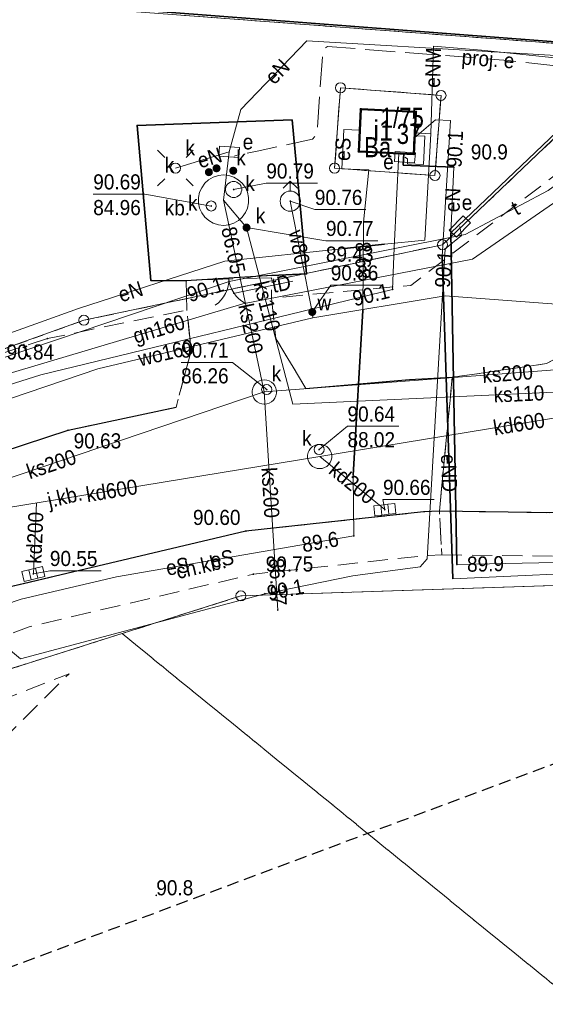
# Model space of a CAD drawing. Header units: metres. Extents: x 6540907 to 6541833, y 5893434 to 5894895.
# Tile 32 of 256: x 6541198 to 6541224, y 5893460 to 5893508. Entities that reach past the tile are written whole.
import ezdxf
from ezdxf.enums import TextEntityAlignment as Align

# ---------------------------------------------------------------- set-up
doc = ezdxf.new("R2010")
doc.units = ezdxf.units.M
doc.header["$MEASUREMENT"] = 0
for name, pattern in [('1.0_0.5', [1.5, 1, -0.5]), ('1.5_0.5', [2, 1.5, -0.5]), ('2', [0.9, 0.6, -0.3]), ('219-500', [0, 0]), ('egug-500', [1, 0.5, -0.5]), ('otob_500', [0, 0])]:
    doc.linetypes.add(name, pattern=pattern)
doc.layers.get('0').update_dxf_attribs({"color": 2, "linetype": 'CONTINUOUS', "lineweight": 5})
for name, color, linetype, lineweight in [('202-punkt graniczny', 251, 'CONTINUOUS', 9), ('210-oznaczenie konturu użytku gruntowego', 251, 'CONTINUOUS', 9), ('211-numer działki ewidencyjnej', 156, 'CONTINUOUS', 9), ('218-kontur użytku gruntowego', 251, 'CONTINUOUS', 9), ('219-działka ewidencyjna', 152, 'CONTINUOUS', 18), ('312-budynek ewidencyjny', 251, 'CONTINUOUS', 9), ('312-oznaczenie budynku ewidencyjnego', 251, 'CONTINUOUS', 9), ('312-oznaczenie budynku ewidencyjnego-Atr117', 251, 'CONTINUOUS', 9), ('brama', 251, 'CONTINUOUS', 9), ('chodnik', 251, 'CONTINUOUS', 9), ('chodnik-Atr17', 251, 'CONTINUOUS', 9), ('hydrant', 251, 'CONTINUOUS', 9), ('jezdnia', 251, 'CONTINUOUS', 9), ('jezdnia-Atr17', 251, 'CONTINUOUS', 9), ('kanalizacyjne urządzenie techniczne', 251, 'CONTINUOUS', 9), ('kanalizacyjne urządzenie techniczne-Atr17', 251, 'CONTINUOUS', 9), ('kratka ściekowa', 251, 'CONTINUOUS', 9), ('krawężnik', 251, 'CONTINUOUS', 9), ('latarnia', 251, 'CONTINUOUS', 9), ('obszar utwardzony', 251, 'CONTINUOUS', 9), ('obszar utwardzony-Atr17', 251, 'CONTINUOUS', 9), ('obudowa ochronna przewodu', 251, 'CONTINUOUS', 9), ('ogrodzenie trwałe', 251, 'CONTINUOUS', 9), ('pikieta naturalna', 251, 'CONTINUOUS', 9), ('pikieta naturalna-Atr2', 251, 'CONTINUOUS', 9), ('pikieta sztuczna', 251, 'CONTINUOUS', 9), ('pikieta sztuczna-Atr2', 251, 'CONTINUOUS', 9), ('przewód elektroenergetyczny podziemny', 251, 'CONTINUOUS', 9), ('przewód elektroenergetyczny podziemny - ob. projektowany', 251, 'CONTINUOUS', 9), ('przewód elektroenergetyczny podziemny - ob. projektowany-Atr1', 251, 'CONTINUOUS', 9), ('przewód elektroenergetyczny podziemny-Atr1', 251, 'CONTINUOUS', 9), ('przewód gazowy', 251, 'CONTINUOUS', 9), ('przewód gazowy-Atr1', 251, 'CONTINUOUS', 9), ('przewód kanalizacyjny', 251, 'CONTINUOUS', 9), ('przewód kanalizacyjny-Atr1', 251, 'CONTINUOUS', 9), ('przewód telekomunikacyjny podziemny', 251, 'CONTINUOUS', 9), ('przewód telekomunikacyjny podziemny-Atr1', 251, 'CONTINUOUS', 9), ('przewód wodociągowy', 251, 'CONTINUOUS', 9), ('przewód wodociągowy-Atr1', 251, 'CONTINUOUS', 9), ('Punkt budynku', 251, 'CONTINUOUS', 9), ('rzędna', 251, 'CONTINUOUS', 9), ('rzędna-Atr2', 251, 'CONTINUOUS', 9), ('rzędna-Atr3', 251, 'CONTINUOUS', 9), ('studnia kanalizacyjna', 251, 'CONTINUOUS', 9), ('studnia kanalizacyjna-Atr17', 251, 'CONTINUOUS', 9), ('szafa elektroenergetyczna lub kontener', 251, 'CONTINUOUS', 9), ('szafa elektroenergetyczna lub kontener-Atr17', 251, 'CONTINUOUS', 9), ('właz do komory lub kanału', 251, 'CONTINUOUS', 9), ('właz do komory lub kanału - okrągły', 251, 'CONTINUOUS', 9), ('właz do komory lub kanału - okrągły-Atr17', 251, 'CONTINUOUS', 9), ('właz do komory lub kanału-Atr17', 251, 'CONTINUOUS', 9), ('zadrzewienie  zakrzewienie', 252, 'CONTINUOUS', 15), ('Zakres', 252, 'CONTINUOUS', 15), ('zasuwa lub zawór', 252, 'CONTINUOUS', 15), ('zasuwa lub zawór-Atr17', 252, 'CONTINUOUS', 15)]:
    doc.layers.add(name, color=color, linetype=linetype, lineweight=lineweight)
doc.styles.get("Standard").update_dxf_attribs({"font": 'Arial', "width": 0.75})
doc.linetypes.add('902-500', pattern='A,3.75,0,[1,ksztalty.shx,S=0.5,R=0,X=0,Y=0],3.75', length=7.5)

# ---------------------------------------------------------------- blocks, each defined once
blk = doc.blocks.new('PUNKTBUD')
at = {"color": 0}
blk.add_circle((0, 0), 0.045, dxfattribs=at)
blk = doc.blocks.new('202')
at = {"color": 0, "linetype": 'Continuous', "lineweight": 0}
blk.add_circle((0, 0), 0.25, dxfattribs=at)
blk = doc.blocks.new('US22')
at = {"color": 0, "linetype": 'Continuous', "lineweight": 13}
blk.add_circle((0, 0), 0.25, dxfattribs=at)
blk = doc.blocks.new('PW01')
at = {"linetype": 'Continuous', "lineweight": 13}
h = blk.add_hatch(color=0, dxfattribs=at)
edge = h.paths.add_edge_path()
edge.add_arc((0, 0), 0.045, 0, 360)
blk = doc.blocks.new('SM01')
at = {"color": 0, "linetype": 'Continuous', "lineweight": 13}
for p, q in [((-0.53, 0.531), (-0.883, 0.884)), ((0.531, 0.531), (0.884, 0.884)), ((-0.53, -0.53), (-0.883, -0.883)), ((0.531, -0.53), (0.884, -0.883))]:
    blk.add_line(p, q, dxfattribs=at)
blk.add_circle((0, 0), 0.25, dxfattribs=at)
blk = doc.blocks.new('US18')
at = {"color": 0, "linetype": 'Continuous', "lineweight": 13}
for p, q in [((-0.5, -0.25), (-0.5, 0.25)), ((-0.5, 0.25), (0.5, 0.25)), ((0.5, -0.25), (0.5, 0.25)), ((-0.5, -0.25), (0.5, -0.25))]:
    blk.add_line(p, q, dxfattribs=at)
blk = doc.blocks.new('US05')
at = {"color": 0, "linetype": 'Continuous', "lineweight": 13}
for p, q in [((-0.525, -0.25), (-0.525, 0.25)), ((-0.525, 0.25), (-0.175, 0.25)), ((-0.175, -0.25), (-0.175, 0.25)), ((-0.175, 0.25), (0.175, 0.25)), ((0.175, -0.25), (0.175, 0.25)), ((0.175, 0.25), (0.525, 0.25)), ((0.525, -0.25), (0.525, 0.25)), ((-0.525, -0.25), (-0.175, -0.25)), ((-0.175, -0.25), (0.175, -0.25)), ((0.175, -0.25), (0.525, -0.25))]:
    blk.add_line(p, q, dxfattribs=at)
blk = doc.blocks.new('US25')
at = {"linetype": 'Continuous', "lineweight": 0}
h = blk.add_hatch(color=0, dxfattribs=at)
edge = h.paths.add_edge_path()
edge.add_arc((0, 0), 0.2, 0, 360)
blk = doc.blocks.new('SUWH')
at = {"color": 0, "linetype": 'Continuous'}
for p in [(-0.354, 0.646), (0, 0.5), (0.354, 0.646)]:
    blk.add_line(p, (0, 1), dxfattribs=at)
blk.add_circle((0, 0), 0.5, dxfattribs=at)
blk = doc.blocks.new('OK02')
at = {"color": 0, "linetype": 'Continuous', "lineweight": 0}
for centre, start, end in [((-1.5, 0), 0, 60), ((1.5, 0), 120, 180)]:
    blk.add_arc(centre, 1.5, start, end, dxfattribs=at)

msp = doc.modelspace()

# ---------------------------------------------------------------- linework, layer by layer
at = {"layer": '218-kontur użytku gruntowego', "linetype": 'egug-500', "lineweight": 18, "flags": 128}
for points in [[(6541228.85, 5893506.923), (6541205.92, 5893508.653)], [(6541205.92, 5893508.653), (6541228.85, 5893506.923)], [(6541218.73, 5893497.273), (6541228.85, 5893506.923)], [(6541228.85, 5893506.923), (6541218.73, 5893497.273)], [(6541213.66, 5893505.063), (6541213.37, 5893501.073)], [(6541213.37, 5893501.073), (6541213.66, 5893505.063)], [(6541218.65, 5893504.683), (6541213.66, 5893505.063)], [(6541213.66, 5893505.063), (6541218.65, 5893504.683)], [(6541218.35, 5893500.703), (6541218.65, 5893504.683)], [(6541218.65, 5893504.683), (6541218.35, 5893500.703)], [(6541213.37, 5893501.073), (6541218.35, 5893500.703)], [(6541218.35, 5893500.703), (6541213.37, 5893501.073)], [(6541200.93, 5893493.523), (6541218.73, 5893497.273)], [(6541218.73, 5893497.273), (6541200.93, 5893493.523)], [(6541189, 5893489.243), (6541200.93, 5893493.523)], [(6541200.93, 5893493.523), (6541189, 5893489.243)], [(6541227.78, 5893480.483), (6541208.72, 5893479.843)], [(6541208.72, 5893479.843), (6541227.78, 5893480.483)], [(6541208.72, 5893479.843), (6541202.82, 5893477.973)], [(6541202.82, 5893477.973), (6541208.72, 5893479.843)], [(6541202.82, 5893477.973), (6541187.84, 5893473.233)], [(6541187.84, 5893473.233), (6541202.82, 5893477.973)], [(6541255.558, 5893435.053), (6541202.82, 5893477.973)], [(6541202.82, 5893477.973), (6541255.558, 5893435.053)]]:
    msp.add_lwpolyline(points, dxfattribs=at)
at = {"layer": '219-działka ewidencyjna', "linetype": '219-500', "lineweight": 18, "flags": 128}
for points in [[(6541228.85, 5893506.923), (6541188.57, 5893509.963)], [(6541228.85, 5893506.923), (6541218.73, 5893497.273)], [(6541213.66, 5893505.063), (6541213.37, 5893501.073)], [(6541218.65, 5893504.683), (6541213.66, 5893505.063)], [(6541218.65, 5893504.683), (6541218.35, 5893500.703)], [(6541218.35, 5893500.703), (6541213.37, 5893501.073)], [(6541218.73, 5893497.273), (6541200.93, 5893493.523)], [(6541200.93, 5893493.523), (6541179.97, 5893486.013)], [(6541227.78, 5893480.483), (6541208.72, 5893479.843)], [(6541208.72, 5893479.843), (6541187.84, 5893473.233)]]:
    msp.add_lwpolyline(points, dxfattribs=at)
at = {"layer": '312-budynek ewidencyjny', "linetype": 'Continuous', "lineweight": 50, "flags": 128}
for points in [[(6541214.57, 5893501.903), (6541214.67, 5893503.993)], [(6541214.67, 5893503.993), (6541217.4, 5893503.863)], [(6541217.4, 5893503.863), (6541217.3, 5893501.773)], [(6541217.3, 5893501.773), (6541214.57, 5893501.903)]]:
    msp.add_lwpolyline(points, dxfattribs=at)
at = {"layer": 'brama', "linetype": 'otob_500', "lineweight": 18, "flags": 128}
msp.add_lwpolyline([(6541210.25, 5893495.743), (6541205.98, 5893495.483)], dxfattribs=at)
at = {"layer": 'chodnik', "linetype": '1.0_0.5', "lineweight": 18, "flags": 128}
for points in [[(6541228.38, 5893503.823), (6541217.15, 5893495.253), (6541210.23, 5893494.623), (6541210.46, 5893492.613), (6541211.95, 5893490.133), (6541217.09, 5893490.583), (6541219.21, 5893490.693), (6541223.89, 5893491.373), (6541227.62, 5893493.353), (6541229.31, 5893496.013), (6541230.42, 5893499.893), (6541230.85, 5893503.613), (6541231.36, 5893508.413), (6541230.37, 5893509.493), (6541229.04, 5893509.633)], [(6541199.12, 5893492.613), (6541189.61, 5893489.503), (6541179.93, 5893485.483), (6541170.92, 5893480.393), (6541162.65, 5893474.653), (6541154.81, 5893467.833), (6541150.9, 5893463.673), (6541136.95, 5893462.823), (6541121.68, 5893474.793), (6541119.99, 5893476.263), (6541119.25, 5893475.253), (6541119.41, 5893473.643), (6541136.26, 5893460.493), (6541139.43, 5893458.023), (6541141.59, 5893456.693), (6541143.45, 5893456.123), (6541147.33, 5893455.943), (6541150.08, 5893457.023), (6541153.43, 5893459.633), (6541158.34, 5893464.773), (6541165.19, 5893470.743), (6541173.46, 5893476.473), (6541181.76, 5893481.183), (6541191.42, 5893485.213), (6541200.14, 5893488.063), (6541205.5, 5893489.203), (6541206.25, 5893492.003), (6541206.04, 5893494.033)], [(6541218.69, 5893481.883), (6541228.58, 5893481.753), (6541234.37, 5893481.173), (6541240.54, 5893480.123), (6541247.13, 5893478.313), (6541254.53, 5893475.793), (6541262.15, 5893472.273), (6541265.84, 5893470.163), (6541272.64, 5893465.743), (6541274.23, 5893453.093), (6541276.23, 5893451.413), (6541278.1, 5893453.653), (6541279.4, 5893456.983), (6541279.37, 5893460.603), (6541278.26, 5893463.813), (6541276.41, 5893465.803), (6541266.58, 5893472.283), (6541263.31, 5893474.133), (6541255.1, 5893477.923), (6541247.64, 5893480.413), (6541240.93, 5893482.263), (6541234.58, 5893483.333), (6541228.82, 5893483.893), (6541218.57, 5893484.053)]]:
    msp.add_lwpolyline(points, close=True, dxfattribs=at)
msp.add_lwpolyline([(6541145.129, 5893435.053), (6541150.53, 5893442.113), (6541156.42, 5893449.433), (6541164.5, 5893458.523), (6541171.72, 5893464.663), (6541180.13, 5893470.303), (6541188.09, 5893474.403), (6541198.21, 5893478.313), (6541209.34, 5893480.923), (6541217.95, 5893481.853), (6541218.69, 5893481.883), (6541218.57, 5893484.053), (6541217.78, 5893484.013), (6541208.97, 5893483.063), (6541197.36, 5893480.313)], dxfattribs=at)
at = {"layer": 'jezdnia', "linetype": '1.5_0.5', "lineweight": 18, "flags": 128}
for points in [[(6541252.14, 5893566.273), (6541251.57, 5893566.973), (6541251.75, 5893568.533), (6541252.51, 5893569.103), (6541253.83, 5893581.033), (6541255.09, 5893581.943), (6541256.13, 5893581.833), (6541256.54, 5893585.363), (6541254.3, 5893585.573), (6541254.32, 5893585.823), (6541244.44, 5893593.693), (6541243.77, 5893594.063), (6541242.99, 5893594.113), (6541242.3, 5893593.893), (6541241.53, 5893594.753), (6541241.06, 5893595.603), (6541240.95, 5893595.773), (6541237.44, 5893593.743), (6541237.54, 5893593.593), (6541237.95, 5893592.843), (6541237.72, 5893591.453), (6541230.87, 5893587.723), (6541229.94, 5893579.563), (6541228.71, 5893578.643), (6541227.85, 5893578.713), (6541227.7, 5893578.733), (6541227.31, 5893575.173), (6541227.47, 5893575.153), (6541228.29, 5893575.063), (6541229.3, 5893573.833), (6541228.96, 5893570.613), (6541236.96, 5893560.523), (6541233.94, 5893532.383), (6541232.68, 5893531.403), (6541231.56, 5893531.513), (6541231.36, 5893531.543), (6541230.88, 5893527.353), (6541231.06, 5893527.323), (6541232.26, 5893527.193), (6541233.28, 5893526.123), (6541232.03, 5893514.633), (6541230.79, 5893513.673), (6541229.52, 5893513.773), (6541229.34, 5893513.803), (6541228.88, 5893509.693), (6541229.04, 5893509.633), (6541230.37, 5893509.493), (6541231.36, 5893508.413), (6541230.85, 5893503.613), (6541230.42, 5893499.893), (6541229.31, 5893496.013), (6541227.62, 5893493.353), (6541223.89, 5893491.373), (6541219.21, 5893490.693), (6541218.57, 5893484.053), (6541228.82, 5893483.893), (6541234.58, 5893483.333), (6541240.93, 5893482.263), (6541247.64, 5893480.413), (6541255.1, 5893477.923), (6541263.31, 5893474.133), (6541266.58, 5893472.283), (6541276.41, 5893465.803), (6541278.26, 5893463.813), (6541279.37, 5893460.603), (6541279.4, 5893456.983), (6541278.1, 5893453.653), (6541276.23, 5893451.413), (6541280.38, 5893447.843), (6541283.02, 5893450.963), (6541285.89, 5893453.153), (6541289.7, 5893454.343), (6541293.72, 5893453.823), (6541295.78, 5893452.923), (6541298.18, 5893451.483), (6541306.06, 5893446.083), (6541322.147, 5893435.053)], [(6541206, 5893495.503), (6541206.04, 5893494.033), (6541206.25, 5893492.003), (6541205.5, 5893489.203), (6541200.14, 5893488.063), (6541191.42, 5893485.213), (6541181.76, 5893481.183), (6541173.46, 5893476.473), (6541165.19, 5893470.743), (6541158.34, 5893464.773), (6541153.43, 5893459.633), (6541150.08, 5893457.023), (6541147.33, 5893455.943), (6541143.45, 5893456.123), (6541141.59, 5893456.693), (6541139.43, 5893458.023), (6541136.26, 5893460.493), (6541132.93, 5893456.163), (6541136.11, 5893453.693), (6541137.9, 5893451.923), (6541139.36, 5893449.753), (6541140.01, 5893445.353), (6541139.04, 5893441.323), (6541137.64, 5893438.783), (6541134.848, 5893435.053)], [(6541142.392, 5893435.053), (6541148.56, 5893443.103), (6541154.77, 5893450.793), (6541163.17, 5893460.253), (6541170.33, 5893466.323), (6541178.96, 5893472.123), (6541187.13, 5893476.363), (6541197.36, 5893480.313), (6541208.97, 5893483.063), (6541217.78, 5893484.013), (6541218.57, 5893484.053), (6541219.21, 5893490.693), (6541217.09, 5893490.583), (6541211.95, 5893490.133), (6541210.46, 5893492.613), (6541210.23, 5893494.623), (6541210.23, 5893495.633), (6541206, 5893495.503)]]:
    msp.add_lwpolyline(points, dxfattribs=at)
at = {"layer": 'krawężnik', "linetype": 'Continuous', "lineweight": 25, "flags": 128}
msp.add_lwpolyline([(6541203.57, 5893503.193), (6541211.26, 5893503.463), (6541211.98, 5893495.823), (6541210.25, 5893495.743), (6541205.98, 5893495.483), (6541204.25, 5893495.503)], close=True, dxfattribs=at)
for points in [[(6541211.95, 5893490.133), (6541217.09, 5893490.583), (6541219.21, 5893490.693)], [(6541153.43, 5893459.633), (6541158.34, 5893464.773), (6541165.19, 5893470.743), (6541173.46, 5893476.473), (6541181.76, 5893481.183), (6541191.42, 5893485.213), (6541200.14, 5893488.063), (6541205.5, 5893489.203)], [(6541279.4, 5893456.983), (6541279.37, 5893460.603), (6541278.26, 5893463.813), (6541276.41, 5893465.803), (6541266.58, 5893472.283), (6541263.31, 5893474.133), (6541255.1, 5893477.923), (6541247.64, 5893480.413), (6541240.93, 5893482.263), (6541234.58, 5893483.333), (6541228.82, 5893483.893), (6541218.57, 5893484.053), (6541217.78, 5893484.013), (6541208.97, 5893483.063), (6541197.36, 5893480.313), (6541187.13, 5893476.363), (6541178.96, 5893472.123), (6541170.33, 5893466.323), (6541163.17, 5893460.253), (6541154.77, 5893450.793), (6541148.56, 5893443.103), (6541142.392, 5893435.053)]]:
    msp.add_lwpolyline(points, dxfattribs=at)
at = {"layer": 'obszar utwardzony', "linetype": '1.5_0.5', "lineweight": 18, "flags": 128}
msp.add_lwpolyline([(6541203.57, 5893503.193), (6541204.25, 5893495.503), (6541205.98, 5893495.483), (6541210.25, 5893495.743), (6541211.98, 5893495.823), (6541211.26, 5893503.463)], close=True, dxfattribs=at)
at = {"layer": 'obudowa ochronna przewodu', "linetype": 'Continuous', "lineweight": 35, "flags": 128}
for points in [[(6541219.29, 5893501.113), (6541216.78, 5893501.223), (6541216.81, 5893501.793)], [(6541219.44, 5893481.403), (6541219.14, 5893497.863)], [(6541215.85, 5893497.293), (6541213.86, 5893497.083)], [(6541218.7, 5893496.683), (6541219.23, 5893480.693)], [(6541214.29, 5893485.843), (6541214.77, 5893494.013)]]:
    msp.add_lwpolyline(points, dxfattribs=at)
at = {"layer": 'ogrodzenie trwałe', "linetype": '902-500', "lineweight": 35, "flags": 128}
for points in [[(6541175.07, 5893538.133), (6541188.59, 5893510.093), (6541228.45, 5893507.033), (6541228.7, 5893509.763)], [(6541205.98, 5893495.483), (6541204.25, 5893495.503), (6541203.57, 5893503.193), (6541211.26, 5893503.463), (6541211.98, 5893495.823), (6541210.25, 5893495.743)]]:
    msp.add_lwpolyline(points, dxfattribs=at)
at = {"layer": 'przewód elektroenergetyczny podziemny', "linetype": 'Continuous', "lineweight": 18, "flags": 128}
for points in [[(6541239.35, 5893505.973), (6541238.93, 5893505.173), (6541231.08, 5893506.273), (6541211.99, 5893507.383), (6541208.71, 5893503.983), (6541208.14, 5893501.883), (6541207.86, 5893499.483)], [(6541220.66, 5893506.933), (6541218.28, 5893507.123), (6541218.15, 5893502.783)], [(6541239.02, 5893505.063), (6541238.44, 5893505.073), (6541237.94, 5893505.123), (6541229.99, 5893505.953), (6541220.66, 5893506.933)], [(6541241.83, 5893500.183), (6541242.55, 5893500.513), (6541241.72, 5893502.333), (6541225.44, 5893503.863), (6541219.14, 5893497.863), (6541219.29, 5893501.113), (6541216.78, 5893501.223), (6541216.81, 5893501.793)], [(6541217.34, 5893502.573), (6541218.37, 5893503.463), (6541219.12, 5893503.433), (6541218.7, 5893496.683), (6541219.23, 5893480.693)], [(6541218.15, 5893502.783), (6541217.84, 5893497.503), (6541215.85, 5893497.293), (6541213.86, 5893497.083), (6541207.93, 5893496.453), (6541200.66, 5893494.113), (6541179.78, 5893486.613), (6541158.98, 5893473.573), (6541150.35, 5893466.443), (6541143.3, 5893457.143), (6541135.56, 5893463.023), (6541111.8, 5893481.753), (6541112.22, 5893482.323)], [(6541214.62, 5893502.953), (6541213.82, 5893502.993), (6541213.77, 5893501.943), (6541213.73, 5893501.043), (6541215.06, 5893500.983), (6541214.81, 5893498.383), (6541214.77, 5893494.013)], [(6541216.86, 5893501.623), (6541216.99, 5893501.533), (6541216.98, 5893501.283), (6541217.78, 5893501.253), (6541217.84, 5893502.653), (6541217.34, 5893502.673)], [(6541218.15, 5893502.783), (6541217.35, 5893502.823)], [(6541216.55, 5893501.813), (6541216.33, 5893497.123), (6541216.25, 5893495.053), (6541198.79, 5893490.813), (6541193.86, 5893489.263), (6541190.33, 5893489.563), (6541180.21, 5893485.703), (6541171.72, 5893480.483), (6541162.78, 5893474.953), (6541159.28, 5893472.173), (6541157.62, 5893470.073), (6541152.06, 5893465.953), (6541149.01, 5893463.663), (6541145.75, 5893459.133), (6541140.38, 5893451.003), (6541134.26, 5893443.593), (6541131.74, 5893440.413), (6541127.95, 5893435.053)], [(6541208.14, 5893501.883), (6541205.47, 5893501.073)], [(6541231.25, 5893481.333), (6541231.27, 5893481.003), (6541227.75, 5893481.583), (6541226.75, 5893481.553), (6541219.44, 5893481.403), (6541219.14, 5893497.863), (6541219.29, 5893501.113), (6541216.78, 5893501.223), (6541216.81, 5893501.793)], [(6541219.58, 5893498.173), (6541219.66, 5893497.723), (6541218.86, 5893497.073), (6541217.97, 5893481.683), (6541217.62, 5893481.283), (6541214.28, 5893480.843), (6541209.91, 5893479.953), (6541197.79, 5893476.713), (6541196.75, 5893477.563), (6541197.04, 5893476.453), (6541189.8, 5893474.433), (6541185.89, 5893472.973), (6541177.19, 5893467.743), (6541170.63, 5893463.243), (6541168.41, 5893461.023)], [(6541143.349, 5893435.053), (6541154.86, 5893450.393), (6541162.15, 5893458.923), (6541164.41, 5893461.403), (6541167.54, 5893463.883), (6541172.17, 5893466.723), (6541184.08, 5893473.793), (6541188.79, 5893476.203), (6541192.98, 5893478.043), (6541197.82, 5893479.673), (6541202.55, 5893480.783), (6541214.32, 5893482.823), (6541214.29, 5893485.843)], [(6541214.29, 5893485.843), (6541214.32, 5893482.823), (6541202.55, 5893480.783), (6541197.82, 5893479.673), (6541192.98, 5893478.043), (6541188.79, 5893476.203), (6541184.08, 5893473.793), (6541172.17, 5893466.723), (6541167.54, 5893463.883), (6541164.41, 5893461.403), (6541162.15, 5893458.923), (6541154.86, 5893450.393), (6541143.349, 5893435.053)], [(6541219.23, 5893480.693), (6541227.86, 5893481.083), (6541248.19, 5893478.343), (6541265.49, 5893470.973), (6541318.04, 5893435.053)]]:
    msp.add_lwpolyline(points, dxfattribs=at)
at = {"layer": 'przewód elektroenergetyczny podziemny - ob. projektowany', "linetype": '1.5_0.5', "lineweight": 18, "flags": 128}
msp.add_lwpolyline([(6541239.33, 5893505.873), (6541239.01, 5893504.723), (6541238.75, 5893504.543), (6541221.99, 5893506.413), (6541213.01, 5893507.113), (6541212.79, 5893506.933), (6541212.49, 5893502.753), (6541212.28, 5893502.513), (6541209.52, 5893501.923), (6541208.38, 5893501.673)], dxfattribs=at)
at = {"layer": 'przewód gazowy', "linetype": 'Continuous', "lineweight": 18, "flags": 128}
msp.add_lwpolyline([(6541236.75, 5893500.523), (6541227.56, 5893501.633), (6541220.22, 5893496.563), (6541208.82, 5893494.343), (6541191.43, 5893489.153), (6541171.46, 5893478.963), (6541163.66, 5893474.293), (6541153.77, 5893466.013), (6541148.02, 5893460.973), (6541135.36, 5893460.213), (6541131.8, 5893456.283)], dxfattribs=at)
at = {"layer": 'przewód kanalizacyjny', "linetype": 'Continuous', "lineweight": 18, "flags": 128}
for points in [[(6541209.88, 5893489.963), (6541208.12, 5893498.263), (6541207.86, 5893499.483)], [(6541329.652, 5893435.053), (6541290.77, 5893462.603), (6541272.11, 5893476.183), (6541231.46, 5893490.283), (6541211.3, 5893489.353), (6541209, 5893498.123), (6541207.86, 5893499.483)], [(6541183.85, 5893481.163), (6541184.42, 5893481.353), (6541209.88, 5893489.963), (6541231.53, 5893491.603), (6541272.47, 5893477.123), (6541291.35, 5893463.503), (6541331.4, 5893435.183), (6541331.584, 5893435.053)], [(6541132.919, 5893435.053), (6541145.28, 5893452.203), (6541151.97, 5893461.213), (6541157.88, 5893465.323), (6541181.23, 5893481.613), (6541212.63, 5893486.763), (6541238.66, 5893491.033), (6541271.97, 5893479.183), (6541290.99, 5893465.703), (6541299.01, 5893459.973), (6541299.89, 5893459.343), (6541311.03, 5893451.403), (6541311.77, 5893450.853), (6541330.11, 5893437.773), (6541333.951, 5893435.053)], [(6541210.55, 5893479.143), (6541209.88, 5893489.963)], [(6541212.63, 5893486.763), (6541215.86, 5893484.123)], [(6541198.57, 5893484.463), (6541198.42, 5893480.933)]]:
    msp.add_lwpolyline(points, dxfattribs=at)
at = {"layer": 'przewód telekomunikacyjny podziemny', "linetype": 'Continuous', "lineweight": 18, "flags": 128}
for points in [[(6541228.51, 5893503.303), (6541223.97, 5893499.963), (6541219.85, 5893497.773), (6541208.13, 5893495.453), (6541190.94, 5893489.633), (6541175.1, 5893481.973), (6541167.95, 5893478.063), (6541155.18, 5893468.833), (6541149.63, 5893462.763), (6541136.78, 5893462.853), (6541130.89, 5893456.133)], [(6541211.29, 5893495.463), (6541208.34, 5893494.843)]]:
    msp.add_lwpolyline(points, dxfattribs=at)
at = {"layer": 'przewód wodociągowy', "linetype": 'Continuous', "lineweight": 18, "flags": 128}
for points in [[(6541212.29, 5893493.643), (6541212.26, 5893493.933), (6541211.17, 5893499.433)], [(6541229.21, 5893493.953), (6541218.85, 5893494.743), (6541212.29, 5893493.643), (6541201.62, 5893491.113), (6541192.06, 5893487.863)]]:
    msp.add_lwpolyline(points, dxfattribs=at)
at = {"layer": 'rzędna-Atr2', "flags": 128}
for points in [[(6541208.36, 5893500.013), (6541209.98, 5893500.323), (6541212.514, 5893500.323)], [(6541207.25, 5893499.193), (6541203.96, 5893499.783), (6541201.392, 5893499.783)], [(6541211.17, 5893499.433), (6541212.39, 5893499.013), (6541214.922, 5893499.013)], [(6541209, 5893498.123), (6541212.94, 5893497.473), (6541215.508, 5893497.473)], [(6541212.26, 5893493.933), (6541213.18, 5893495.263), (6541215.72, 5893495.263)], [(6541210, 5893490.083), (6541208.3, 5893491.433), (6541205.75, 5893491.433)], [(6541212.6, 5893487.103), (6541214.01, 5893488.263), (6541216.549, 5893488.263)], [(6541215.86, 5893484.123), (6541215.77, 5893484.623), (6541218.312, 5893484.623)], [(6541198.42, 5893480.933), (6541199.24, 5893481.093), (6541201.788, 5893481.093)]]:
    msp.add_lwpolyline(points, dxfattribs=at)
at = {"layer": 'studnia kanalizacyjna', "linetype": 'Continuous', "lineweight": 18, "flags": 128}
for points in [[(6541206.93, 5893498.643), (6541206.78, 5893498.853), (6541206.67, 5893499.093), (6541206.62, 5893499.353), (6541206.62, 5893499.613), (6541206.67, 5893499.873), (6541206.78, 5893500.103), (6541206.93, 5893500.323), (6541207.12, 5893500.493), (6541207.35, 5893500.623), (6541207.6, 5893500.703), (6541207.86, 5893500.733), (6541208.12, 5893500.703), (6541208.37, 5893500.623), (6541208.59, 5893500.493), (6541208.79, 5893500.323), (6541208.94, 5893500.113), (6541209.05, 5893499.873), (6541209.1, 5893499.613), (6541209.1, 5893499.353), (6541209.05, 5893499.093), (6541208.94, 5893498.863), (6541208.79, 5893498.643), (6541208.6, 5893498.473), (6541208.37, 5893498.343), (6541208.12, 5893498.263), (6541207.86, 5893498.233), (6541207.6, 5893498.263), (6541207.35, 5893498.343), (6541207.13, 5893498.473)], [(6541209.43, 5893489.563), (6541209.36, 5893489.663), (6541209.31, 5893489.773), (6541209.28, 5893489.903), (6541209.28, 5893490.023), (6541209.31, 5893490.153), (6541209.36, 5893490.263), (6541209.43, 5893490.363), (6541209.53, 5893490.453), (6541209.64, 5893490.513), (6541209.76, 5893490.553), (6541209.88, 5893490.563), (6541210, 5893490.553), (6541210.12, 5893490.513), (6541210.23, 5893490.453), (6541210.33, 5893490.363), (6541210.4, 5893490.263), (6541210.45, 5893490.153), (6541210.48, 5893490.023), (6541210.48, 5893489.903), (6541210.45, 5893489.773), (6541210.4, 5893489.663), (6541210.33, 5893489.563), (6541210.23, 5893489.473), (6541210.12, 5893489.413), (6541210, 5893489.373), (6541209.88, 5893489.363), (6541209.76, 5893489.373), (6541209.64, 5893489.413), (6541209.53, 5893489.473)], [(6541212.18, 5893486.363), (6541212.11, 5893486.463), (6541212.06, 5893486.573), (6541212.03, 5893486.703), (6541212.03, 5893486.823), (6541212.06, 5893486.953), (6541212.11, 5893487.063), (6541212.18, 5893487.163), (6541212.28, 5893487.253), (6541212.39, 5893487.313), (6541212.51, 5893487.353), (6541212.63, 5893487.363), (6541212.75, 5893487.353), (6541212.87, 5893487.313), (6541212.98, 5893487.253), (6541213.08, 5893487.163), (6541213.15, 5893487.063), (6541213.2, 5893486.953), (6541213.23, 5893486.823), (6541213.23, 5893486.703), (6541213.2, 5893486.573), (6541213.15, 5893486.463), (6541213.08, 5893486.363), (6541212.98, 5893486.273), (6541212.87, 5893486.213), (6541212.75, 5893486.173), (6541212.63, 5893486.163), (6541212.51, 5893486.173), (6541212.39, 5893486.213), (6541212.28, 5893486.273)]]:
    msp.add_lwpolyline(points, close=True, dxfattribs=at)
at = {"layer": 'właz do komory lub kanału', "linetype": 'Continuous', "lineweight": 18, "flags": 128}
msp.add_lwpolyline([(6541208.06, 5893499.743), (6541208.01, 5893499.813), (6541207.98, 5893499.893), (6541207.96, 5893499.973), (6541207.96, 5893500.053), (6541207.98, 5893500.133), (6541208.01, 5893500.213), (6541208.06, 5893500.283), (6541208.12, 5893500.333), (6541208.2, 5893500.383), (6541208.28, 5893500.403), (6541208.36, 5893500.413), (6541208.44, 5893500.403), (6541208.52, 5893500.383), (6541208.59, 5893500.333), (6541208.66, 5893500.283), (6541208.71, 5893500.213), (6541208.74, 5893500.133), (6541208.76, 5893500.053), (6541208.76, 5893499.973), (6541208.74, 5893499.893), (6541208.71, 5893499.813), (6541208.66, 5893499.743), (6541208.6, 5893499.693), (6541208.52, 5893499.643), (6541208.44, 5893499.623), (6541208.36, 5893499.613), (6541208.28, 5893499.623), (6541208.2, 5893499.643), (6541208.13, 5893499.693)], close=True, dxfattribs=at)
at = {"layer": 'zadrzewienie  zakrzewienie', "linetype": '1.0_0.5', "lineweight": 18, "flags": 128}
msp.add_lwpolyline([(6541188.64, 5893464.463), (6541168.75, 5893449.513), (6541179.67, 5893435.053), (6541145.94, 5893435.053), (6541155.74, 5893448.203), (6541178.05, 5893467.323), (6541200.19, 5893475.983)], close=True, dxfattribs=at)
at = {"layer": 'Zakres', "linetype": '2', "lineweight": 25, "flags": 128}
msp.add_lwpolyline([(6540930.81, 5893582.593), (6540952.62, 5893547.953), (6541020.61, 5893593.493), (6541060.25, 5893600.483), (6541133.37, 5893522.233), (6541132.66, 5893437.243), (6541235.67, 5893475.793), (6541230.54, 5893517.483), (6541183.33, 5893542.453), (6541196.93, 5893611.193), (6541212.33, 5893616.963), (6541232.27, 5893624.283), (6541273.87, 5893613.183), (6541300.52, 5893614.983), (6541358.25, 5893602.793), (6541525.85, 5893511.003), (6541649.47, 5893497.043), (6541682.61, 5893534.081)], dxfattribs=at)

# ---------------------------------------------------------------- block references
at = {"layer": '202-punkt graniczny', "linetype": 'Continuous', "lineweight": 18}
for p in [(6541213.66, 5893505.063), (6541218.65, 5893504.683), (6541213.37, 5893501.073), (6541218.35, 5893500.703), (6541218.73, 5893497.273), (6541200.93, 5893493.523), (6541208.72, 5893479.843)]:
    msp.add_blockref('202', p, dxfattribs=at)
at = {"layer": 'brama', "linetype": 'Continuous', "lineweight": 18, "rotation": 183.4839999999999}
msp.add_blockref('OK02', (6541208.115, 5893495.613), dxfattribs=at)
at = {"layer": 'hydrant', "linetype": 'Continuous', "lineweight": 18}
msp.add_blockref('SUWH', (6541211.17, 5893499.433), dxfattribs=at)
at = {"layer": 'kanalizacyjne urządzenie techniczne', "linetype": 'Continuous', "lineweight": 18}
for p in [(6541207.51, 5893501.063), (6541207.13, 5893500.873), (6541208.34, 5893500.943)]:
    msp.add_blockref('US25', p, dxfattribs=at)
at = {"layer": 'kratka ściekowa', "linetype": 'Continuous', "lineweight": 18}
for p, rotation in [((6541215.86, 5893484.123), 6.678000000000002), ((6541198.42, 5893480.933), 13.674)]:
    msp.add_blockref('US05', p, dxfattribs=dict(at, rotation=rotation))
at = {"layer": 'latarnia', "linetype": 'Continuous', "lineweight": 18}
msp.add_blockref('SM01', (6541205.47, 5893501.073), dxfattribs=at)
at = {"layer": 'pikieta naturalna', "linetype": 'Continuous', "lineweight": 13}
for p in [(6541219.29, 5893501.113), (6541204.52, 5893464.983)]:
    msp.add_blockref('PW01', p, dxfattribs=at)
at = {"layer": 'pikieta sztuczna', "linetype": 'Continuous', "lineweight": 13}
for p in [(6541199.12, 5893492.613), (6541200.14, 5893488.063), (6541208.97, 5893483.063), (6541209.34, 5893480.923)]:
    msp.add_blockref('PW01', p, dxfattribs=at)
at = {"layer": 'Punkt budynku', "linetype": 'Continuous', "lineweight": 18}
for p in [(6541214.67, 5893503.993), (6541217.4, 5893503.863), (6541214.57, 5893501.903), (6541217.3, 5893501.773)]:
    msp.add_blockref('PUNKTBUD', p, dxfattribs=at)
at = {"layer": 'rzędna', "linetype": 'Continuous', "lineweight": 35}
for p in [(6541219.29, 5893501.113), (6541214.77, 5893494.013), (6541219.44, 5893481.403)]:
    msp.add_blockref('PW01', p, dxfattribs=at)
at = {"layer": 'rzędna', "linetype": 'Continuous', "lineweight": 18}
for p in [(6541208.36, 5893500.013), (6541207.25, 5893499.193), (6541211.17, 5893499.433), (6541208.12, 5893498.263), (6541209, 5893498.123), (6541218.86, 5893497.073), (6541208.13, 5893495.453), (6541216.25, 5893495.053), (6541212.26, 5893493.933), (6541210, 5893490.083), (6541212.6, 5893487.103), (6541215.86, 5893484.123), (6541214.32, 5893482.823), (6541198.42, 5893480.933), (6541209.91, 5893479.953), (6541210.55, 5893479.143)]:
    msp.add_blockref('PW01', p, dxfattribs=at)
at = {"layer": 'szafa elektroenergetyczna lub kontener', "linetype": 'Continuous', "lineweight": 18}
for p, rotation in [((6541208.14, 5893501.883), 356.566), ((6541216.86, 5893501.623), 356.099), ((6541219.58, 5893498.173), 46.041)]:
    msp.add_blockref('US18', p, dxfattribs=dict(at, rotation=rotation))
at = {"layer": 'właz do komory lub kanału - okrągły', "linetype": 'Continuous', "lineweight": 18}
for p in [(6541207.25, 5893499.193), (6541210, 5893490.083), (6541212.6, 5893487.103)]:
    msp.add_blockref('US22', p, dxfattribs=at)
at = {"layer": 'zasuwa lub zawór', "linetype": 'Continuous', "lineweight": 18}
for p in [(6541209, 5893498.123), (6541212.26, 5893493.933)]:
    msp.add_blockref('US25', p, dxfattribs=at)

# ---------------------------------------------------------------- texts
at = {"layer": '210-oznaczenie konturu użytku gruntowego', "linetype": 'Continuous', "lineweight": 18, "width": 0.79}
msp.add_text('Ba', height=1, dxfattribs=at).set_placement((6541214.83, 5893501.613))
at = {"layer": '211-numer działki ewidencyjnej', "linetype": 'Continuous', "lineweight": 18, "width": 0.79}
msp.add_text('1/75', height=1, dxfattribs=at).set_placement((6541215.65, 5893504.073), align=Align.TOP_LEFT)
at = {"layer": '312-oznaczenie budynku ewidencyjnego', "linetype": 'Continuous', "lineweight": 18, "width": 0.79}
msp.add_text('37', height=1, dxfattribs=at).set_placement((6541216.45, 5893503.273), align=Align.TOP_LEFT)
at = {"layer": '312-oznaczenie budynku ewidencyjnego-Atr117', "width": 0.9}
msp.add_text('i1', height=1, dxfattribs=at).set_placement((6541215.78, 5893502.943), align=Align.MIDDLE_CENTER)
at = {"layer": 'chodnik-Atr17', "width": 0.9}
msp.add_text('ch.kb.', height=0.75, rotation=13.197, dxfattribs=at).set_placement((6541205.6, 5893480.673))
msp.add_text('ch.kb.', height=0.75, rotation=13.197, dxfattribs=at).set_placement((6541205.6, 5893480.673))
at = {"layer": 'jezdnia-Atr17', "width": 0.9}
msp.add_text('j.kb.', height=0.75, rotation=13.325, dxfattribs=at).set_placement((6541199.22, 5893484.203))
msp.add_text('j.kb.', height=0.75, rotation=13.325, dxfattribs=at).set_placement((6541199.22, 5893484.203))
at = {"layer": 'kanalizacyjne urządzenie techniczne-Atr17', "width": 0.9}
for p in [(6541205.97, 5893501.713), (6541204.94, 5893500.853), (6541208.49, 5893501.213)]:
    msp.add_text('k', height=0.75, dxfattribs=at).set_placement(p)
at = {"layer": 'obszar utwardzony-Atr17', "width": 0.9}
msp.add_text('kb.', height=0.75, dxfattribs=at).set_placement((6541204.94, 5893498.723))
at = {"layer": 'pikieta naturalna-Atr2', "width": 0.9}
for s, p in [('90.9', (6541220.13, 5893501.503)), ('90.8', (6541204.52, 5893464.983))]:
    msp.add_text(s, height=0.75, dxfattribs=at).set_placement(p)
at = {"layer": 'pikieta sztuczna-Atr2', "width": 0.9}
for s, p in [('90.84', (6541197.09, 5893491.573)), ('90.63', (6541200.42, 5893487.163)), ('90.60', (6541206.34, 5893483.363)), ('90.75', (6541209.95, 5893481.053))]:
    msp.add_text(s, height=0.75, dxfattribs=at).set_placement(p)
at = {"layer": 'przewód elektroenergetyczny podziemny - ob. projektowany-Atr1', "width": 0.9}
msp.add_text('proj. e', height=0.75, rotation=355.543, dxfattribs=at).set_placement((6541219.68, 5893506.593), align=Align.MIDDLE_LEFT)
at = {"layer": 'przewód elektroenergetyczny podziemny-Atr1', "width": 0.9}
for s, rotation, p in [('eNM', 88.284, (6541218.22, 5893505.063)), ('eN', 46.029, (6541210.11, 5893505.433)), ('eS', 87.455, (6541213.75, 5893501.433)), ('eN', 16.876, (6541206.59, 5893501.413)), ('eN', 87.357, (6541219.19, 5893498.893)), ('eN', 17.841, (6541202.67, 5893494.763)), ('eND', 271.899, (6541219.02, 5893486.883)), ('eS', 9.833, (6541207.22, 5893481.593)), ('eS', 9.833, (6541205.01, 5893481.213))]:
    msp.add_text(s, height=0.75, rotation=rotation, dxfattribs=at).set_placement(p, align=Align.MIDDLE_LEFT)
at = {"layer": 'przewód gazowy-Atr1', "width": 0.9}
msp.add_text('gn160', height=0.75, rotation=16.617, dxfattribs=at).set_placement((6541203.39, 5893492.723), align=Align.MIDDLE_LEFT)
at = {"layer": 'przewód kanalizacyjny-Atr1', "width": 0.9}
for s, rotation, p in [('ks110', 284.695, (6541209.7, 5893495.443)), ('ks200', 281.972, (6541208.95, 5893494.333)), ('ks200', 4.332, (6541220.7, 5893490.783)), ('ks110', 2.641, (6541221.26, 5893489.813)), ('kd600', 9.316, (6541221.25, 5893488.173)), ('ks200', 18.684, (6541198.12, 5893485.983)), ('kd200', 320.74, (6541213.26, 5893486.253)), ('ks200', 273.544, (6541210.11, 5893486.223)), ('kd600', 9.315, (6541201.04, 5893484.863)), ('kd200', 87.567, (6541198.44, 5893481.443))]:
    msp.add_text(s, height=0.75, rotation=rotation, dxfattribs=at).set_placement(p, align=Align.MIDDLE_LEFT)
at = {"layer": 'przewód telekomunikacyjny podziemny-Atr1', "width": 0.9}
for s, rotation, p in [('t', 27.993, (6541222.22, 5893499.033)), ('tD', 11.869, (6541210.26, 5893495.243)), ('t', 18.705, (6541197.93, 5893492.003))]:
    msp.add_text(s, height=0.75, rotation=rotation, dxfattribs=at).set_placement(p, align=Align.MIDDLE_LEFT)
at = {"layer": 'przewód wodociągowy-Atr1', "width": 0.9}
for s, rotation, p in [('w80', 281.209, (6541211.45, 5893497.993)), ('wo160', 13.339, (6541203.64, 5893491.593))]:
    msp.add_text(s, height=0.75, rotation=rotation, dxfattribs=at).set_placement(p, align=Align.MIDDLE_LEFT)
at = {"layer": 'rzędna-Atr2', "width": 0.9}
for s, rotation, p in [('90.1', 87.358, (6541219.29, 5893501.103)), ('89.8', 89.475, (6541214.78, 5893495.583)), ('90.1', 85.509, (6541218.71, 5893495.143)), ('90.1', 18.705, (6541206.08, 5893494.763)), ('90.1', 13.65, (6541214.28, 5893494.573)), ('89.6', 9.833, (6541211.75, 5893482.373)), ('89.9', 1.176, (6541219.94, 5893481.413)), ('90.1', 11.511, (6541210.03, 5893479.973))]:
    msp.add_text(s, height=0.75, rotation=rotation, dxfattribs=at).set_placement(p, align=Align.MIDDLE_LEFT)
for s, p in [('90.79', (6541209.98, 5893500.331)), ('90.69', (6541201.392, 5893499.791)), ('90.76', (6541212.39, 5893499.021)), ('90.77', (6541212.94, 5893497.481)), ('90.86', (6541213.18, 5893495.271)), ('90.71', (6541205.75, 5893491.441)), ('90.64', (6541214.01, 5893488.271)), ('90.66', (6541215.77, 5893484.631)), ('90.55', (6541199.24, 5893481.101))]:
    msp.add_text(s, height=0.75, dxfattribs=at).set_placement(p, align=Align.BOTTOM_LEFT)
for s, rotation, p in [('86.05', 281.979, (6541207.74, 5893498.073)), ('86.37', 273.543, (6541210.11, 5893481.693))]:
    msp.add_text(s, height=0.75, rotation=rotation, dxfattribs=at).set_placement(p)
at = {"layer": 'rzędna-Atr3', "width": 0.9}
for s, p in [('84.96', (6541201.392, 5893498.516)), ('89.43', (6541212.94, 5893496.205)), ('86.26', (6541205.75, 5893490.165)), ('88.02', (6541214.01, 5893486.995))]:
    msp.add_text(s, height=0.75, dxfattribs=at).set_placement(p, align=Align.BOTTOM_LEFT)
at = {"layer": 'studnia kanalizacyjna-Atr17', "width": 0.9}
for p in [(6541206.09, 5893498.963), (6541210.25, 5893490.493), (6541211.76, 5893487.293)]:
    msp.add_text('k', height=0.75, dxfattribs=at).set_placement(p)
at = {"layer": 'szafa elektroenergetyczna lub kontener-Atr17', "width": 0.9}
for p in [(6541208.81, 5893502.003), (6541215.78, 5893501.013), (6541219.68, 5893498.993)]:
    msp.add_text('e', height=0.75, dxfattribs=at).set_placement(p)
at = {"layer": 'właz do komory lub kanału - okrągły-Atr17', "width": 0.9}
for p in [(6541206.09, 5893498.963), (6541210.25, 5893490.493), (6541211.76, 5893487.293)]:
    msp.add_text('k', height=0.75, dxfattribs=at).set_placement(p)
at = {"layer": 'właz do komory lub kanału-Atr17', "width": 0.9}
msp.add_text('k', height=0.75, dxfattribs=at).set_placement((6541208.94, 5893499.943))
at = {"layer": 'zasuwa lub zawór-Atr17', "width": 0.9}
for s, p in [('k', (6541209.46, 5893498.333)), ('w', (6541212.52, 5893494.013))]:
    msp.add_text(s, height=0.75, dxfattribs=at).set_placement(p)

doc.saveas('drawing.dxf')
